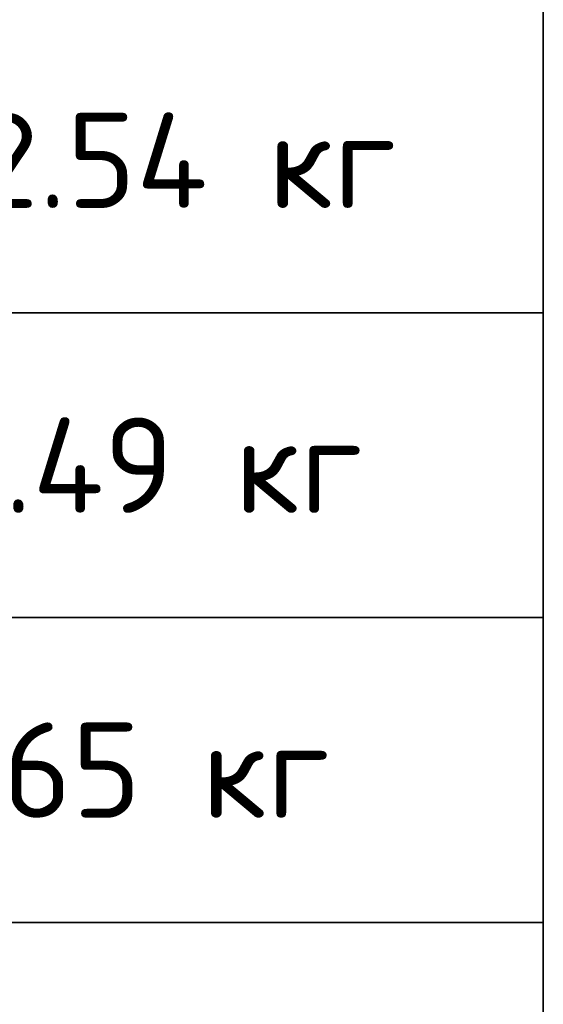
# Model space of a CAD drawing. Header units: metres. Extents: x -38 to 114, y -15 to 21.
# Tile 89 of 244: x 89.274 to 89.961, y -4.6 to -3.308. Entities that reach past the tile are written whole.
import ezdxf

# ---------------------------------------------------------------- set-up
doc = ezdxf.new("R2010")
doc.units = ezdxf.units.M
doc.styles.add('ISOCPEUR', font='txt')

msp = doc.modelspace()

# ---------------------------------------------------------------- linework, layer by layer
at = {"color": 7, "linetype": 'Continuous', "lineweight": 35, "transparency": 33554687}
for p, q in [((89.9614, -3.2927), (89.9614, -3.6927)), ((80.7114, -3.6927), (89.9614, -3.6927)), ((89.9614, -3.6927), (80.7114, -3.6927)), ((89.9614, -3.6927), (89.9614, -4.0927)), ((80.7114, -4.0927), (89.9614, -4.0927)), ((89.9614, -4.0927), (80.7114, -4.0927)), ((89.9614, -4.0927), (89.9614, -4.4927)), ((80.7114, -4.4927), (89.9614, -4.4927)), ((89.9614, -4.4927), (80.7114, -4.4927)), ((89.9614, -4.4927), (89.9614, -4.8927))]:
    msp.add_line(p, q, dxfattribs=at)
at = {"color": 7, "linetype": 'Continuous', "lineweight": 13, "transparency": 33554687}
for p, q in [((89.9614, -3.6927), (80.7114, -3.6927)), ((89.9614, -4.0927), (80.7114, -4.0927)), ((89.9614, -4.4927), (80.7114, -4.4927))]:
    msp.add_line(p, q, dxfattribs=at)

# ---------------------------------------------------------------- texts
at = {"color": 7, "linetype": 'Continuous', "lineweight": 35, "transparency": 33554687, "char_height": 0.0625, "attachment_point": 4, "style": 'ISOCPEUR'}
for s, insert, width in [('\\A1;{\\fISOCPEUR|i0|b0;\\H0.125000;\\W1.000000;\\C7;332.54 кг}\\P', (89.0377, -3.4927), 0.797951), ('\\A1;{\\fISOCPEUR|i0|b0;\\H0.125000;\\W1.000000;\\C7;151.49 кг}\\P', (89.0377, -3.8927), 0.743852), ('\\A1;{\\fISOCPEUR|i0|b0;\\H0.125000;\\W1.000000;\\C7;92.65 кг}\\P', (89.0377, -4.2927), 0.697642)]:
    msp.add_mtext(s, dxfattribs=dict(at, insert=insert, width=width))

doc.saveas('drawing.dxf')
